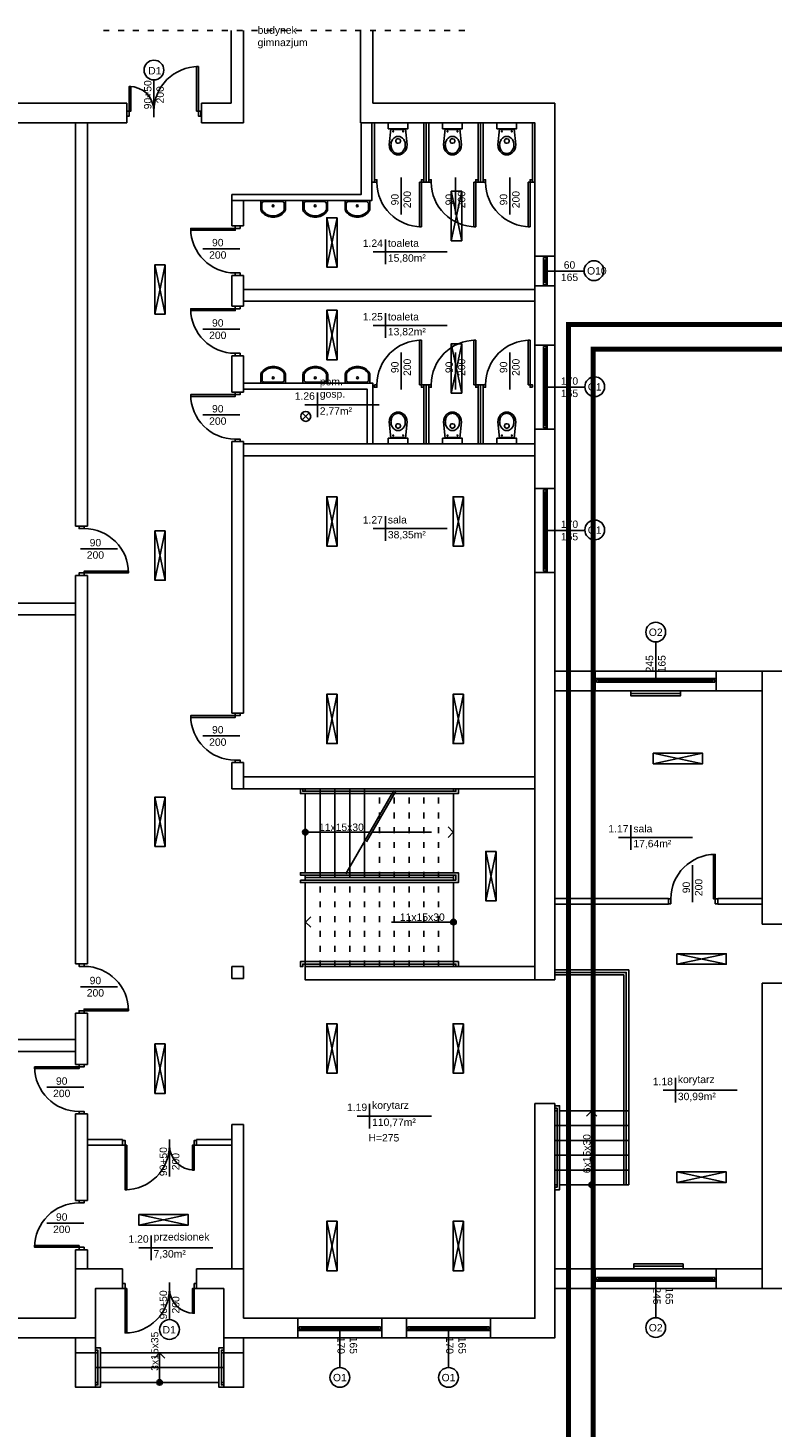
# Model space of a CAD drawing. Header units: millimetres. Extents: x 3698380 to 4312681, y 939872 to 1104488.
# Tile 24 of 93: x 3949410 to 3964475, y 968853 to 997199. Entities that reach past the tile are written whole.
import ezdxf
from ezdxf.enums import TextEntityAlignment as Align

# ---------------------------------------------------------------- set-up
doc = ezdxf.new("R2010")
doc.units = ezdxf.units.MM
doc.header["$LTSCALE"] = 10
doc.set_wipeout_variables(frame=1)
doc.linetypes.add('ACAD_ISO03W100', pattern=[30, 12, -18])
for name, color, linetype in [('__INST_opisy', 3, 'Continuous'), ('A_sc_istn', 252, 'Continuous'), ('A_wymiary', 1, 'Continuous')]:
    doc.layers.add(name, color=color, linetype=linetype)
doc.styles.get("Standard").update_dxf_attribs({"font": 'arial.ttf'})
doc.linetypes.add('TRACKS', pattern='A,0.15,[130,ltypeshp.shx,S=0.25,R=0,X=0,Y=0],0.15', length=0.3)

# ---------------------------------------------------------------- blocks, each defined once
blk = doc.blocks.new('*U462')
at = {"color": 252}
for p, q in [((-95, 20), (-100, 20)), ((-100, 15), (-97.5, 15)), ((-97.5, 15), (-97.5, 17.5)), ((-97.5, 17.5), (-95, 17.5)), ((-92.5, 17.5), (-97.5, 17.5)), ((-97.5, 17.5), (-97.5, 12.5)), ((-97.5, 12.5), (-92.5, 12.5)), ((-95, 17.5), (-95, 20)), ((140, 20), (-95, 20)), ((-92.5, 12.5), (-92.5, 17.5)), ((137.5, 17.5), (-92.5, 17.5)), ((-92.5, 15), (137.5, 15)), ((-92.5, 12.5), (137.5, 12.5)), ((-92.5, 12.5), (137.5, 12.5)), ((142.5, 17.5), (137.5, 17.5)), ((137.5, 17.5), (137.5, 12.5)), ((137.5, 12.5), (142.5, 12.5)), ((145, 20), (140, 20)), ((140, 20), (140, 17.5)), ((140, 17.5), (142.5, 17.5)), ((142.5, 17.5), (142.5, 15)), ((142.5, 12.5), (142.5, 17.5)), ((142.5, 15), (145, 15))]:
    blk.add_line(p, q, dxfattribs=at)
for points in [[(-100, 20), (-100, 15), (-97.5, 15)], [(145, 20), (145, 15), (142.5, 15)]]:
    blk.add_lwpolyline(points, dxfattribs=at)
blk = doc.blocks.new('*U338')
at = {"color": 252}
blk.add_lwpolyline([(75, 0), (0, 0)], dxfattribs=at)
for tag, p in [('S', (30, 5)), ('H', (30, -20))]:
    blk.add_attdef(tag, text='', height=15, dxfattribs=at).set_placement(p, align=Align.CENTER)
blk = doc.blocks.new('*U194')
blk.add_arc((0, 0), 500, 0, 90)
blk.add_wipeout([(0, 500), (35, 500), (35, 0), (0, 0)])
blk.add_wipeout([(0, 500), (35, 500), (35, 0), (0, 0)])
blk.add_wipeout([(0, 500), (35, 500), (35, 0), (0, 0)])
for points in [[(35, 500), (35, 0), (0, 0), (0, 500)], [(-50, -100), (0, -100), (0, 0), (-50, 0)]]:
    blk.add_lwpolyline(points, close=True)
blk = doc.blocks.new('*U193')
blk.add_arc((0, 0), 900, 0, 90)
blk.add_wipeout([(0, 900), (35, 900), (35, 0), (0, 0)])
blk.add_wipeout([(0, 900), (35, 900), (35, 0), (0, 0)])
blk.add_wipeout([(0, 900), (35, 900), (35, 0), (0, 0)])
for points in [[(35, 900), (35, 0), (0, 0), (0, 900)], [(-50, -100), (0, -100), (0, 0), (-50, 0)]]:
    blk.add_lwpolyline(points, close=True)
blk = doc.blocks.new('*U466')
at = {"color": 252}
for p, q in [((-57.5, 20), (-62.5, 20)), ((-62.5, 15), (-60, 15)), ((-60, 15), (-60, 17.5)), ((-60, 17.5), (-57.5, 17.5)), ((-55, 17.5), (-60, 17.5)), ((-60, 17.5), (-60, 12.5)), ((-60, 12.5), (-55, 12.5)), ((-57.5, 17.5), (-57.5, 20)), ((102.5, 20), (-57.5, 20)), ((-55, 12.5), (-55, 17.5)), ((100, 17.5), (-55, 17.5)), ((-55, 15), (100, 15)), ((-55, 12.5), (100, 12.5)), ((-55, 12.5), (100, 12.5)), ((105, 17.5), (100, 17.5)), ((100, 17.5), (100, 12.5)), ((100, 12.5), (105, 12.5)), ((107.5, 20), (102.5, 20)), ((102.5, 20), (102.5, 17.5)), ((102.5, 17.5), (105, 17.5)), ((105, 17.5), (105, 15)), ((105, 12.5), (105, 17.5)), ((105, 15), (107.5, 15))]:
    blk.add_line(p, q, dxfattribs=at)
for points in [[(-62.5, 20), (-62.5, 15), (-60, 15)], [(107.5, 20), (107.5, 15), (105, 15)]]:
    blk.add_lwpolyline(points, dxfattribs=at)
blk = doc.blocks.new('*U201')
for points in [[(90, 125), (90, -25), (90, -25), (90, 125)], [(90, 125), (240, 125), (240, -25), (90, -25)]]:
    blk.add_lwpolyline(points, close=True)
blk.add_wipeout([(80, 125), (85, 125), (85, 120), (245, 120), (245, 125), (250, 125), (250, 115), (80, 115)])
blk.add_lwpolyline([(80, 125), (85, 125), (85, 120), (245, 120), (245, 125), (250, 125), (250, 115), (80, 115)], close=True)
blk = doc.blocks.new('*U202')
h = blk.add_hatch(color=256)
h.dxf.hatch_style = 1
h.paths.add_polyline_path([(5.6, 0, 1), (-5.6, 0, 1)])
at = {"linetype": 'ACAD_ISO03W100', "lineweight": 15}
for q in [(-139, 10.6), (-139, -10.6)]:
    blk.add_line((-149.6, 0), q, dxfattribs=at)
blk.add_line((-5.6, 0), (-149.6, 0))
at = {"ltscale": 100}
blk.add_circle((0, 0), 5.61, dxfattribs=at)
blk.add_attdef('OPIS_SCHODÓW', text='', height=15, rotation=180).set_placement((-63.1, -10), align=Align.MIDDLE_CENTER)
blk = doc.blocks.new('*U461')
at = {"color": 252}
for p, q in [((-2.5, 20), (-7.5, 20)), ((-7.5, 15), (-5, 15)), ((-5, 15), (-5, 17.5)), ((-5, 17.5), (-2.5, 17.5)), ((0, 17.5), (-5, 17.5)), ((-5, 17.5), (-5, 12.5)), ((-5, 12.5), (0, 12.5)), ((-2.5, 17.5), (-2.5, 20)), ((47.5, 20), (-2.5, 20)), ((0, 12.5), (0, 17.5)), ((45, 17.5), (0, 17.5)), ((0, 15), (45, 15)), ((0, 12.5), (45, 12.5)), ((0, 12.5), (45, 12.5)), ((50, 17.5), (45, 17.5)), ((45, 17.5), (45, 12.5)), ((45, 12.5), (50, 12.5)), ((52.5, 20), (47.5, 20)), ((47.5, 20), (47.5, 17.5)), ((47.5, 17.5), (50, 17.5)), ((50, 17.5), (50, 15)), ((50, 12.5), (50, 17.5)), ((50, 15), (52.5, 15))]:
    blk.add_line(p, q, dxfattribs=at)
for points in [[(-7.5, 20), (-7.5, 15), (-5, 15)], [(52.5, 20), (52.5, 15), (50, 15)]]:
    blk.add_lwpolyline(points, dxfattribs=at)
blk = doc.blocks.new('*U259')
at = {"color": 252}
blk.add_lwpolyline([(75, 0), (0, 0)], dxfattribs=at)
for tag, p in [('H', (30, 20)), ('S', (30, -5))]:
    blk.add_attdef(tag, text='', height=15, rotation=180, dxfattribs=at).set_placement(p, align=Align.CENTER)
blk = doc.blocks.new('*U212')
blk.add_lwpolyline([(90, 105), (390, 105), (390, -75), (90, -75)], close=True)
blk.add_wipeout([(80, 285), (85, 285), (85, 280), (395, 280), (395, 285), (400, 285), (400, 275), (80, 275)])
for points in [[(-75, 285), (-75, -75), (90, -75), (90, 285)], [(80, 285), (85, 285), (85, 280), (395, 280), (395, 285), (400, 285), (400, 275), (80, 275)], [(90, 285), (390, 285), (390, 105), (90, 105)]]:
    blk.add_lwpolyline(points, close=True)
for points in [[(400, 115), (400, 110), (85, 110), (85, 100), (400, 100), (400, 95), (80, 95), (80, 115)], [(80, -75), (85, -75), (85, -70), (395, -70), (395, -75), (400, -75), (400, -65), (80, -65)]]:
    blk.add_wipeout(points)
for points in [[(400, 110), (85, 110), (85, 100), (400, 100), (400, 95), (80, 95), (80, 115), (400, 115)], [(80, -75), (85, -75), (85, -70), (395, -70), (395, -75), (400, -75), (400, -65), (80, -65)]]:
    blk.add_lwpolyline(points, close=True)
blk = doc.blocks.new('*U198')
h = blk.add_hatch(color=256)
h.dxf.hatch_style = 1
h.paths.add_polyline_path([(5.6, 0, 1), (-5.6, 0, 1)])
at = {"linetype": 'ACAD_ISO03W100', "lineweight": 15}
for q in [(-289, 10.6), (-289, -10.6)]:
    blk.add_line((-299.6, 0), q, dxfattribs=at)
at = {"linetype": 'ACAD_ISO03W100'}
blk.add_line((-135.6, 0), (-299.6, 0), dxfattribs=at)
blk.add_line((-5.6, 0), (-130.6, 0))
blk.add_lwpolyline([(-184.2, -84.2), (-87, 84.2)], dxfattribs=at)
blk.add_lwpolyline([(-179.2, -84.2), (-82, 84.2)])
at = {"ltscale": 100}
blk.add_circle((0, 0), 5.61, dxfattribs=at)
blk.add_attdef('OPIS_SCHODÓW', text='', height=15, rotation=180).set_placement((-73.1, -10), align=Align.MIDDLE_CENTER)
blk = doc.blocks.new('*U199')
h = blk.add_hatch(color=256)
h.dxf.hatch_style = 1
h.paths.add_polyline_path([(5.6, 0, 1), (-5.6, 0, 1)])
at = {"linetype": 'ACAD_ISO03W100', "lineweight": 15}
for q in [(-289, 10.6), (-289, -10.6)]:
    blk.add_line((-299.6, 0), q, dxfattribs=at)
at = {"linetype": 'ACAD_ISO03W100'}
blk.add_line((-5.6, 0), (-299.6, 0), dxfattribs=at)
at = {"ltscale": 100}
blk.add_circle((0, 0), 5.61, dxfattribs=at)
blk.add_attdef('OPIS_SCHODÓW', text='', height=15).set_placement((-63.1, 10), align=Align.MIDDLE_CENTER)
blk = doc.blocks.new('*U209')
for points in [[(90, 180), (90, -80), (90, -80), (90, 180)], [(90, 180), (150, 180), (150, -80), (90, -80)]]:
    blk.add_lwpolyline(points, close=True)
for points in [[(80, 180), (85, 180), (85, 175), (155, 175), (155, 180), (160, 180), (160, 170), (80, 170)], [(80, -80), (85, -80), (85, -75), (155, -75), (155, -80), (160, -80), (160, -70), (80, -70)]]:
    blk.add_wipeout(points)
for points in [[(80, 180), (85, 180), (85, 175), (155, 175), (155, 180), (160, 180), (160, 170), (80, 170)], [(80, -80), (85, -80), (85, -75), (155, -75), (155, -80), (160, -80), (160, -70), (80, -70)]]:
    blk.add_lwpolyline(points, close=True)
blk = doc.blocks.new('*U210')
h = blk.add_hatch(color=256)
h.dxf.hatch_style = 1
h.paths.add_polyline_path([(5.6, 0, 1), (-5.6, 0, 1)])
at = {"linetype": 'ACAD_ISO03W100', "lineweight": 15}
for q in [(-49, 10.6), (-49, -10.6)]:
    blk.add_line((-59.6, 0), q, dxfattribs=at)
blk.add_line((-5.6, 0), (-59.6, 0))
at = {"ltscale": 100}
blk.add_circle((0, 0), 5.61, dxfattribs=at)
blk.add_attdef('OPIS_SCHODÓW', text='', height=15, rotation=180).set_placement((-63.1, -10), align=Align.MIDDLE_CENTER)
blk = doc.blocks.new('*U469')
at = {"color": 252}
for points in [[(35, 900), (35, 0), (0, 0), (0, 900)], [(-50, -100), (0, -100), (0, 0), (-50, 0)], [(950, 0), (950, -100), (900, -100), (900, 0)]]:
    blk.add_lwpolyline(points, close=True, dxfattribs=at)
blk.add_arc((0, 0), 900, 0, 90, dxfattribs=at)
blk = doc.blocks.new('A$C06B75830')
blk.add_lwpolyline([(-72.7, 30), (-94.5, 30), (-94.5, -30), (-73.8, -30)])
blk.add_lwpolyline([(-81, -27), (-73.8, -27, 0.181953), (-68.1, -24.8, 0.455925), (-68.3, 25.1, 0.203273), (-74.3, 27), (-85.8, 27, 0.340204), (-91.5, 22.6), (-91.5, -22.6, 0.429071), (-86.9, -27)], format="xyb", close=True)
blk.add_lwpolyline([(-87.4, -30, 0.01945), (-86.8, -30), (-81, -30), (-73.8, -30, 0.181953), (-66.1, -27.1, 0.455925), (-66.4, 27.4, 0.199786), (-74.5, 30), (-85.8, 30)], format="xyb")
blk.add_circle((-81.5, -0.2), 2.32)
blk = doc.blocks.new('A$C2A952524')
for p, q in [((-6.5, -22.6), (26.5, -19.5)), ((-6.5, -52.4), (-6.5, -22.6)), ((-5, -22.9), (-5, -37.5)), ((14, -27.3), (12.4, -28.9)), ((15.7, -26.1), (14, -27.3)), ((17.3, -25.1), (15.7, -26.1)), ((19.5, -24.2), (17.3, -25.1)), ((21.6, -23.6), (19.5, -24.2)), ((24.4, -23.1), (21.6, -23.6)), ((26.7, -23), (24.4, -23.1)), ((26.5, -19.5), (30.1, -19.8)), ((28.9, -23.1), (26.7, -23)), ((31, -23.5), (28.9, -23.1)), ((30.1, -19.8), (32, -20.2)), ((33.1, -24.1), (31, -23.5)), ((32, -20.2), (33.8, -20.8)), ((35.2, -25), (33.1, -24.1)), ((33.8, -20.8), (35.7, -21.5)), ((36.6, -25.7), (35.2, -25)), ((35.7, -21.5), (37.4, -22.4)), ((38.5, -27), (36.6, -25.7)), ((37.4, -22.4), (39.1, -23.5)), ((40.3, -28.6), (38.5, -27)), ((39.1, -23.5), (40.6, -24.8)), ((40.6, -24.8), (42, -26.2)), ((42, -26.2), (43.2, -27.7)), ((43.2, -27.7), (44.2, -29.2)), ((-6.5, -52.4), (26.5, -55.5)), ((-5, -52.1), (-5, -37.5)), ((9.1, -35.7), (9, -37.5)), ((9.1, -39.3), (9, -37.5)), ((9.4, -34.3), (9.1, -35.7)), ((9.4, -40.7), (9.1, -39.3)), ((10.1, -32.5), (9.4, -34.3)), ((10.1, -42.5), (9.4, -40.7)), ((11.1, -30.6), (10.1, -32.5)), ((11.1, -44.4), (10.1, -42.5)), ((12.4, -28.9), (11.1, -30.6)), ((12.4, -46.1), (11.1, -44.4)), ((14, -47.7), (12.4, -46.1)), ((14, -37.5), (14, -36.5)), ((14, -37.5), (14, -38.5)), ((15.7, -48.9), (14, -47.7)), ((17.3, -49.9), (15.7, -48.9)), ((19.5, -50.8), (17.3, -49.9)), ((17.5, -33), (19.5, -33)), ((17.5, -42), (19.5, -42)), ((21.6, -51.4), (19.5, -50.8)), ((24.4, -51.9), (21.6, -51.4)), ((23, -36.5), (23, -37.5)), ((23, -38.5), (23, -37.5)), ((26.7, -52), (24.4, -51.9)), ((26.5, -55.5), (30.1, -55.2)), ((28.9, -51.9), (26.7, -52)), ((31, -51.5), (28.9, -51.9)), ((30.1, -55.2), (32, -54.8)), ((33.1, -50.9), (31, -51.5)), ((32, -54.8), (33.8, -54.2)), ((35.2, -50), (33.1, -50.9)), ((33.8, -54.2), (35.7, -53.5)), ((36.6, -49.4), (35.2, -50)), ((35.7, -53.5), (37.4, -52.6)), ((38.5, -48.1), (36.6, -49.4)), ((37.4, -52.6), (39.1, -51.5)), ((40.3, -46.4), (38.5, -48.1)), ((39.1, -51.5), (40.6, -50.2)), ((41, -29.5), (40.3, -28.6)), ((41, -45.6), (40.3, -46.4)), ((40.6, -50.2), (42, -48.8)), ((42.2, -31.1), (41, -29.5)), ((42.2, -43.9), (41, -45.6)), ((42, -48.8), (43.2, -47.4)), ((42.9, -32.5), (42.2, -31.1)), ((42.9, -42.5), (42.2, -43.9)), ((43.3, -33.5), (42.9, -32.5)), ((43.3, -41.5), (42.9, -42.5)), ((43.2, -47.4), (44.2, -45.8)), ((43.8, -35.3), (43.3, -33.5)), ((43.8, -39.7), (43.3, -41.5)), ((44, -37.2), (43.8, -35.3)), ((44, -37.8), (43.8, -39.7)), ((44, -37.5), (44, -37.2)), ((44, -37.5), (44, -37.8)), ((44.2, -29.2), (45.1, -30.9)), ((44.2, -45.8), (45.1, -44.1)), ((45.1, -30.9), (45.7, -32.5)), ((45.1, -44.1), (45.7, -42.5)), ((45.7, -32.5), (46.1, -34.2)), ((45.7, -42.5), (46.1, -40.8)), ((46.1, -34.2), (46.4, -35.9)), ((46.1, -40.8), (46.4, -39.1)), ((46.4, -35.9), (46.5, -37.5)), ((46.4, -39.1), (46.5, -37.5))]:
    blk.add_line(p, q)
for centre in [(-0.9, -27.6), (-0.9, -47.4)]:
    blk.add_circle(centre, 0.965)
for centre, start, end in [((17.5, -36.5), 90, 180), ((17.5, -38.5), 180, 270), ((19.5, -36.5), 0, 90), ((19.5, -38.5), 270, 0)]:
    blk.add_arc(centre, 3.5, start, end)
blk = doc.blocks.new('*U470')
at = {"color": 252}
for points in [[(35, 900), (35, 0), (0, 0), (0, 900)], [(-50, -50), (0, -50), (0, 0), (-50, 0)], [(950, 0), (950, -50), (900, -50), (900, 0)]]:
    blk.add_lwpolyline(points, close=True, dxfattribs=at)
blk.add_arc((0, 0), 900, 0, 90, dxfattribs=at)
blk = doc.blocks.new('d')
at = {"layer": 'A_sc_istn', "color": 252, "linetype": 'ACAD_ISO03W100'}
blk.add_lwpolyline([(3709175.85, 806702.02), (3716675.85, 806702.02)], dxfattribs=at)
at = {"layer": 'A_sc_istn', "color": 252}
for points in [[(3711764.74, 806702.02), (3711764.74, 805227.02)], [(3712014.74, 806702.02), (3712014.74, 804827.02)], [(3714384.92, 806702.02), (3714384.92, 804827.02)], [(3714634.96, 805227.02), (3714634.94, 806702.02)], [(3709014.74, 780227.02), (3702314.74, 780227.02), (3702314.74, 805227.02), (3709649.74, 805227.02)], [(3709649.74, 805227.02), (3709649.74, 804827.02)], [(3711164.74, 805227.04), (3711164.74, 804827.04)], [(3711164.74, 805227.02), (3711764.74, 805227.02)], [(3714634.96, 805227.02), (3718314.74, 805227.02), (3718314.74, 787477.02)], [(3708614.74, 780627.02), (3702714.74, 780627.02), (3702714.74, 804827.02), (3709649.74, 804827.02)], [(3708614.74, 796665.5), (3708614.74, 804827.02)], [(3708854.74, 796665.5), (3708854.74, 804827.02)], [(3714394.96, 804827.02), (3714394.96, 803377.02), (3711774.74, 803377.02)], [(3714614.74, 804827.02), (3714614.74, 803257.02), (3711774.74, 803257.02)], [(3714384.92, 804827.02), (3717914.74, 804827.02), (3717914.74, 787477.02)], [(3714614.74, 804827.02), (3714614.74, 803627.02), (3714690.18, 803627.02)], [(3714664.74, 804827.02), (3714664.74, 803677.02), (3714690.18, 803677.02)], [(3715714.74, 804827.02), (3715714.74, 803627.02), (3715639.3, 803627.02)], [(3715664.74, 804827.02), (3715664.74, 803677.02), (3715639.3, 803677.02)], [(3715714.74, 804827.02), (3715714.74, 803627.02), (3715790.18, 803627.02)], [(3715764.74, 804827.02), (3715764.74, 803677.02), (3715790.18, 803677.02)], [(3716814.74, 804827.02), (3716814.74, 803627.02), (3716739.3, 803627.02)], [(3716764.74, 804827.02), (3716764.74, 803677.02), (3716739.3, 803677.02)], [(3716814.74, 804827.02), (3716814.74, 803627.02), (3716890.18, 803627.02)], [(3716864.74, 804827.02), (3716864.74, 803677.02), (3716890.18, 803677.02)], [(3717914.74, 804827.02), (3717914.74, 803627.02), (3717839.3, 803627.02)], [(3717864.74, 804827.02), (3717864.74, 803677.02), (3717839.3, 803677.02)], [(3711774.74, 802740.7), (3711774.74, 803377.02)], [(3716221, 803443.34), (3716433.14, 802443.34)], [(3716221, 802443.34), (3716433.14, 803443.34)], [(3712014.74, 802740.7), (3712014.74, 803257.02)], [(3713699.7, 802908.49), (3713911.83, 801908.49)], [(3713699.7, 801908.49), (3713911.83, 802908.49)], [(3711774.74, 802740.7), (3712014.74, 802740.7)], [(3716136.39, 802216.74), (3714636.39, 802216.74)], [(3714886.39, 802466.74), (3714886.39, 801966.74)], [(3710218.34, 801956.3), (3710430.47, 800956.3)], [(3710218.34, 800956.3), (3710430.47, 801956.3)], [(3718314.78, 802127.02), (3717914.78, 802127.02)], [(3711774.74, 801114.13), (3711774.74, 801740.7)], [(3711774.74, 801740.7), (3712014.74, 801740.7)], [(3712014.74, 801114.13), (3712014.74, 801740.7)], [(3712014.74, 801457.02), (3717914.74, 801457.02)], [(3718314.78, 801527.02), (3717914.78, 801527.02)], [(3711774.74, 801114.13), (3712014.74, 801114.13)], [(3712014.74, 801217.02), (3717914.74, 801217.02)], [(3713699.7, 801033.57), (3713911.83, 800033.57)], [(3713699.7, 800033.57), (3713911.83, 801033.57)], [(3714886.39, 800976.18), (3714886.39, 800476.18)], [(3716136.39, 800726.18), (3714636.39, 800726.18)], [(3716221, 800357.92), (3716433.14, 799357.92)], [(3716221, 799357.92), (3716433.14, 800357.92)], [(3718314.74, 800327.02), (3717914.74, 800327.02)], [(3711774.74, 799376.77), (3711774.74, 800114.13)], [(3711774.74, 800114.13), (3712014.74, 800114.13)], [(3712014.74, 799376.77), (3712014.74, 800114.13)], [(3711774.74, 799376.77), (3712014.74, 799376.77)], [(3714634.96, 798327.02), (3714634.96, 799557.02), (3712014.74, 799557.02)], [(3714514.96, 798327.02), (3714514.96, 799437.02), (3712014.74, 799437.02)], [(3713508.74, 799370.34), (3713508.74, 798870.34)], [(3715714.74, 798327.02), (3715714.74, 799527.02), (3715639.3, 799527.02)], [(3715664.74, 798327.02), (3715664.74, 799477.02), (3715639.3, 799477.02)], [(3715714.74, 798327.02), (3715714.74, 799527.02), (3715790.18, 799527.02)], [(3715764.74, 798327.02), (3715764.74, 799477.02), (3715790.18, 799477.02)], [(3716814.74, 798327.02), (3716814.74, 799527.02), (3716739.3, 799527.02)], [(3716764.74, 798327.02), (3716764.74, 799477.02), (3716739.3, 799477.02)], [(3716814.74, 798327.02), (3716814.74, 799527.02), (3716890.18, 799527.02)], [(3716864.74, 798327.02), (3716864.74, 799477.02), (3716890.18, 799477.02)], [(3714758.74, 799120.34), (3713258.74, 799120.34)], [(3713203.56, 798955.69), (3713344.98, 798814.27)], [(3713344.98, 798955.69), (3713203.56, 798814.27)], [(3718314.72, 798627.02), (3717914.72, 798627.02)], [(3711774.74, 792877.01), (3711774.74, 798376.77)], [(3711774.74, 798376.77), (3712014.74, 798376.77)], [(3712014.74, 792877.01), (3712014.74, 798376.77)], [(3712014.74, 798327.02), (3717914.74, 798327.02)], [(3712014.74, 798087.02), (3717914.74, 798087.02)], [(3718314.74, 797427.02), (3717914.74, 797427.02)], [(3713699.7, 797260.22), (3713911.83, 796260.22)], [(3713699.7, 796260.22), (3713911.83, 797260.22)], [(3716255.89, 797260.22), (3716468.02, 796260.22)], [(3716255.89, 796260.22), (3716468.02, 797260.22)], [(3714886.39, 796865.49), (3714886.39, 796365.49)], [(3722514.74, 788607.02), (3722514.74, 793727.02), (3744014.74, 793727.02), (3744014.74, 797027.02)], [(3708854.74, 796665.5), (3708614.74, 796665.5)], [(3710218.34, 796567.89), (3710430.47, 795567.89)], [(3710218.34, 795567.89), (3710430.47, 796567.89)], [(3716136.39, 796615.49), (3714636.39, 796615.49)], [(3718314.72, 795727.02), (3717914.72, 795727.02)], [(3708614.74, 787800.4), (3708614.74, 795665.5)], [(3708854.74, 795665.5), (3708614.74, 795665.5)], [(3708854.74, 787800.4), (3708854.74, 795665.5)], [(3702714.74, 795107.07), (3708614.74, 795107.07)], [(3702714.74, 794867.07), (3708614.74, 794867.07)], [(3722514.74, 793727.02), (3718314.74, 793727.02)], [(3719134.42, 793327.02), (3719134.42, 793727.02)], [(3721584.42, 793327.02), (3721584.42, 793727.02)], [(3713699.7, 793260.22), (3713911.83, 792260.22)], [(3713699.7, 792260.22), (3713911.83, 793260.22)], [(3716255.89, 793260.22), (3716468.02, 792260.22)], [(3716255.89, 792260.22), (3716468.02, 793260.22)], [(3722514.74, 793327.02), (3718314.74, 793327.02)], [(3711774.74, 792877.01), (3712014.74, 792877.01)], [(3720309.27, 791852.42), (3721309.27, 792064.55)], [(3721309.27, 791852.42), (3720309.27, 792064.55)], [(3711774.74, 791347.02), (3711774.74, 791877.01)], [(3711774.74, 791877.01), (3712014.74, 791877.01)], [(3712014.74, 791347.02), (3712014.74, 791877.01)], [(3712014.74, 791587.02), (3717914.74, 791587.02)], [(3710218.34, 791179.48), (3710430.47, 790179.48)], [(3710218.34, 790179.48), (3710430.47, 791179.48)], [(3711774.74, 791347.02), (3717914.74, 791347.02)], [(3719857.72, 790611.41), (3719857.72, 790111.41)], [(3721107.72, 790361.41), (3719607.72, 790361.41)], [(3720616.18, 789127.02), (3718314.74, 789127.02)], [(3720616.18, 789007.02), (3718314.74, 789007.02)], [(3720616.18, 789007.02), (3720616.18, 789127.02)], [(3722514.74, 789127.02), (3721616.18, 789127.02)], [(3721616.18, 789007.02), (3721616.18, 789127.02)], [(3722514.74, 789007.02), (3721616.18, 789007.02)], [(3722914.74, 788607.02), (3722514.74, 788607.02)], [(3708854.74, 787800.4), (3708614.74, 787800.4)], [(3711774.74, 787507.02), (3711774.74, 787747.02)], [(3711774.74, 787747.02), (3712014.74, 787747.02)], [(3712014.74, 787507.02), (3712014.74, 787747.02)], [(3720790, 787793.16), (3721790, 788005.3)], [(3721790, 787793.16), (3720790, 788005.3)], [(3711774.74, 787507.02), (3712014.74, 787507.02)], [(3718314.74, 787477.02), (3717914.74, 787477.02)], [(3719814.74, 787677.02), (3718314.74, 787677.02)], [(3726964.74, 781227.02), (3722514.74, 781227.02), (3722514.74, 787407.02)], [(3722914.74, 787407.02), (3722514.74, 787407.02)], [(3708614.74, 785764.05), (3708614.74, 786800.4)], [(3708854.74, 786800.4), (3708614.74, 786800.4)], [(3708854.74, 785764.05), (3708854.74, 786800.4)], [(3713699.7, 786588.17), (3713911.83, 785588.17)], [(3713699.7, 785588.17), (3713911.83, 786588.17)], [(3716255.89, 786588.17), (3716468.02, 785588.17)], [(3716255.89, 785588.17), (3716468.02, 786588.17)], [(3702714.74, 786267.07), (3708614.74, 786267.07)], [(3710218.34, 786179.48), (3710430.47, 785179.48)], [(3710218.34, 785179.48), (3710430.47, 786179.48)], [(3702714.74, 786027.07), (3708614.74, 786027.07)], [(3708614.74, 785764.05), (3708854.74, 785764.05)], [(3720758.15, 785491.41), (3720758.15, 784991.41)], [(3722008.15, 785241.41), (3720508.15, 785241.41)], [(3718314.74, 784977.02), (3718314.74, 780227.02), (3711614.74, 780227.02)], [(3717914.74, 784977.02), (3717914.74, 780627.02), (3712014.74, 780627.02)], [(3714567.17, 784969.88), (3714567.17, 784469.88)], [(3708614.74, 783012.25), (3708614.74, 784764.05)], [(3708614.74, 784764.05), (3708854.74, 784764.05)], [(3708854.74, 783012.25), (3708854.74, 784764.05)], [(3715817.17, 784719.88), (3714317.17, 784719.88)], [(3711774.74, 781627.02), (3711774.74, 784547.02)], [(3711774.74, 784547.02), (3712014.74, 784547.02)], [(3712014.74, 781627.02), (3712014.74, 784547.02)], [(3708854.74, 784247.02), (3709564.74, 784247.02)], [(3708854.74, 784127.02), (3709564.74, 784127.02)], [(3709564.74, 784127.02), (3709564.74, 784247.02)], [(3709564.74, 784127.02), (3709564.74, 784247.02)], [(3711064.74, 784247.02), (3711774.74, 784247.02)], [(3711064.74, 784127.02), (3711064.74, 784247.02)], [(3711064.74, 784127.02), (3711064.74, 784247.02)], [(3711064.74, 784127.02), (3711774.74, 784127.02)], [(3720790, 783375), (3721790, 783587.13)], [(3721790, 783375), (3720790, 783587.13)], [(3708614.74, 783012.25), (3708854.74, 783012.25)], [(3709893.75, 782512.29), (3710893.75, 782724.42)], [(3710893.75, 782512.29), (3709893.75, 782724.42)], [(3713699.7, 782588.17), (3713911.83, 781588.17)], [(3713699.7, 781588.17), (3713911.83, 782588.17)], [(3716255.89, 782588.17), (3716468.02, 781588.17)], [(3716255.89, 781588.17), (3716468.02, 782588.17)], [(3710142.71, 782304.42), (3710142.71, 781804.42)], [(3708614.74, 781627.02), (3708614.74, 782012.25)], [(3708614.74, 782012.25), (3708854.74, 782012.25)], [(3708854.74, 781627.02), (3708854.74, 782012.25)], [(3711392.71, 782054.42), (3709892.71, 782054.42)], [(3709564.74, 781627.02), (3708614.74, 781627.02), (3708614.74, 780627.02)], [(3709564.74, 781227.02), (3709564.74, 781627.02)], [(3709564.74, 781227.02), (3709564.74, 781627.02)], [(3712014.74, 780627.02), (3712014.74, 781627.02), (3711064.74, 781627.02)], [(3711064.74, 781227.02), (3711064.74, 781627.02)], [(3711064.74, 781227.02), (3711064.74, 781627.02)], [(3722514.74, 781627.02), (3718314.74, 781627.02)], [(3719134.42, 781627.02), (3719134.42, 781227.02)], [(3721584.42, 781627.02), (3721584.42, 781227.02)], [(3709564.74, 781227.02), (3709014.74, 781227.02), (3709014.74, 780227.02)], [(3711614.74, 780227.02), (3711614.74, 781227.02), (3711064.74, 781227.02)], [(3722514.74, 781227.02), (3718314.74, 781227.02)], [(3713114.74, 780227.02), (3713114.74, 780627.02)], [(3714814.74, 780227.04), (3714814.74, 780627.04)], [(3715314.74, 780227.05), (3715314.74, 780627.05)], [(3717014.74, 780227.07), (3717014.74, 780627.07)], [(3708614.74, 780227.02), (3708614.74, 779927.02), (3709014.74, 779927.02), (3709014.74, 780227.02)], [(3711614.74, 780227.02), (3711614.74, 779927.02), (3712014.74, 779927.02), (3712014.74, 780227.02)]]:
    blk.add_lwpolyline(points, dxfattribs=at)
for points in [[(3714945.62, 804711.04), (3714945.62, 804827.02), (3715344.22, 804827.02), (3715344.22, 804711.04)], [(3716045.62, 804711.04), (3716045.62, 804827.02), (3716444.22, 804827.02), (3716444.22, 804711.04)], [(3717145.62, 804711.04), (3717145.62, 804827.02), (3717544.22, 804827.02), (3717544.22, 804711.04)], [(3716433.14, 803443.34), (3716433.14, 802443.34), (3716221, 802443.34), (3716221, 803443.34)], [(3713911.83, 802908.49), (3713911.83, 801908.49), (3713699.7, 801908.49), (3713699.7, 802908.49)], [(3710430.47, 801956.3), (3710430.47, 800956.3), (3710218.34, 800956.3), (3710218.34, 801956.3)], [(3713911.83, 801033.57), (3713911.83, 800033.57), (3713699.7, 800033.57), (3713699.7, 801033.57)], [(3716433.14, 800357.92), (3716433.14, 799357.92), (3716221, 799357.92), (3716221, 800357.92)], [(3714945.62, 798443), (3714945.62, 798327.02), (3715344.22, 798327.02), (3715344.22, 798443)], [(3716045.62, 798443), (3716045.62, 798327.02), (3716444.22, 798327.02), (3716444.22, 798443)], [(3717145.62, 798443), (3717145.62, 798327.02), (3717544.22, 798327.02), (3717544.22, 798443)], [(3713911.83, 797260.22), (3713911.83, 796260.22), (3713699.7, 796260.22), (3713699.7, 797260.22)], [(3716468.02, 797260.22), (3716468.02, 796260.22), (3716255.89, 796260.22), (3716255.89, 797260.22)], [(3710430.47, 796567.89), (3710430.47, 795567.89), (3710218.34, 795567.89), (3710218.34, 796567.89)], [(3713911.83, 793260.22), (3713911.83, 792260.22), (3713699.7, 792260.22), (3713699.7, 793260.22)], [(3716468.02, 793260.22), (3716468.02, 792260.22), (3716255.89, 792260.22), (3716255.89, 793260.22)], [(3720859.42, 793327.02), (3719859.42, 793327.02), (3719859.42, 793227.02), (3720859.42, 793227.02)], [(3720309.27, 792064.55), (3721309.27, 792064.55), (3721309.27, 791852.42), (3720309.27, 791852.42)], [(3710430.47, 791179.48), (3710430.47, 790179.48), (3710218.34, 790179.48), (3710218.34, 791179.48)], [(3720790, 788005.3), (3721790, 788005.3), (3721790, 787793.16), (3720790, 787793.16)], [(3713911.83, 786588.17), (3713911.83, 785588.17), (3713699.7, 785588.17), (3713699.7, 786588.17)], [(3716468.02, 786588.17), (3716468.02, 785588.17), (3716255.89, 785588.17), (3716255.89, 786588.17)], [(3710430.47, 786179.48), (3710430.47, 785179.48), (3710218.34, 785179.48), (3710218.34, 786179.48)], [(3720790, 783587.13), (3721790, 783587.13), (3721790, 783375), (3720790, 783375)], [(3709893.75, 782724.42), (3710893.75, 782724.42), (3710893.75, 782512.29), (3709893.75, 782512.29)], [(3713911.83, 782588.17), (3713911.83, 781588.17), (3713699.7, 781588.17), (3713699.7, 782588.17)], [(3716468.02, 782588.17), (3716468.02, 781588.17), (3716255.89, 781588.17), (3716255.89, 782588.17)], [(3720914.74, 781726.99), (3719914.74, 781726.99), (3719914.74, 781626.99), (3720914.74, 781626.99)]]:
    blk.add_lwpolyline(points, close=True, dxfattribs=at)
at = {"layer": 'A_sc_istn', "color": 252, "linetype": 'TRACKS', "ltscale": 20}
for points in [[(3720859.42, 793277.02), (3719859.42, 793277.02)], [(3720914.74, 781676.99), (3719914.74, 781676.99)]]:
    blk.add_lwpolyline(points, dxfattribs=at)
at = {"layer": 'A_sc_istn', "color": 252}
for centre, radius in [((3719110.34, 801836.03), 200), ((3719125.17, 799486.92), 200), ((3713274.27, 798884.98), 100), ((3719125.17, 796586.92), 200), ((3720360.72, 794518.12), 200), ((3720360.72, 780437.26), 200), ((3713964.74, 779426.98), 200), ((3716164.74, 779427.01), 200)]:
    blk.add_circle(centre, radius, dxfattribs=at)
for name, p, xscale, yscale, zscale, rotation in [('A$C2A952524', (3715519.76, 804645.73), 10, 10, 10, 270), ('A$C2A952524', (3716619.76, 804645.73), 10, 10, 10, 270), ('A$C2A952524', (3717719.76, 804645.73), 10, 10, 10, 270), ('A$C06B75830', (3712612.79, 802471.37), 8.333333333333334, 8.333333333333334, 8.333333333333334, 270), ('A$C06B75830', (3713466.09, 802471.37), 8.333333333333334, 8.333333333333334, 8.333333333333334, 270), ('A$C06B75830', (3714319.39, 802471.37), 8.333333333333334, 8.333333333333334, 8.333333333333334, 270), ('*U461', (3717964.79, 802052.02), 10, 10, 10, 270), ('*U466', (3717964.79, 799702.02), 10, 10, 10, 270), ('A$C06B75830', (3712614.56, 800344.55), -8.333333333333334, 8.333333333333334, 8.333333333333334, 270), ('A$C06B75830', (3713467.87, 800344.55), -8.333333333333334, 8.333333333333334, 8.333333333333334, 270), ('A$C06B75830', (3714321.16, 800344.55), -8.333333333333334, 8.333333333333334, 8.333333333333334, 270), ('A$C2A952524', (3715519.76, 798508.31), -10, 10, 10, 270), ('A$C2A952524', (3716619.76, 798508.31), -10, 10, 10, 270), ('A$C2A952524', (3717719.76, 798508.31), -10, 10, 10, 270), ('*U466', (3717964.79, 796802.02), 10, 10, 10, 270), ('*U462', (3720134.42, 781576.99), -10, 10, 10, 180), ('*U466', (3713739.74, 780576.98), -10, 10, 10, 180), ('*U466', (3715939.74, 780577.01), -10, 10, 10, 180)]:
    blk.add_blockref(name, p, dxfattribs=dict(at, xscale=xscale, yscale=yscale, zscale=zscale, rotation=rotation))
for name, p, rotation in [('*U470', (3715614.74, 803627.02), 180), ('*U470', (3716714.74, 803627.02), 180), ('*U470', (3717814.74, 803627.02), 180), ('*U469', (3708684.74, 782062.25), 90.00000000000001)]:
    blk.add_blockref(name, p, dxfattribs=dict(at, rotation=rotation))
at = {"layer": 'A_sc_istn', "color": 252, "linetype": 'ACAD_ISO03W100'}
ref = blk.add_blockref('*U259', (3715203.45, 802974.85), dxfattribs=dict(at, xscale=-10, yscale=10, zscale=10, rotation=270))
ref.add_attrib('S', '90', dxfattribs={"layer": '0', "color": 252, "height": 150, "rotation": 90}).set_placement((3715153.45, 803274.85), align=Align.CENTER)
ref.add_attrib('H', '200', dxfattribs={"layer": '0', "color": 252, "height": 150, "rotation": 90}).set_placement((3715403.45, 803274.85), align=Align.CENTER)
ref = blk.add_blockref('*U259', (3716303.45, 802974.85), dxfattribs=dict(at, xscale=-10, yscale=10, zscale=10, rotation=270))
ref.add_attrib('S', '90', dxfattribs={"layer": '0', "color": 252, "height": 150, "rotation": 90}).set_placement((3716253.45, 803274.85), align=Align.CENTER)
ref.add_attrib('H', '200', dxfattribs={"layer": '0', "color": 252, "height": 150, "rotation": 90}).set_placement((3716503.45, 803274.85), align=Align.CENTER)
ref = blk.add_blockref('*U259', (3717403.45, 802974.85), dxfattribs=dict(at, xscale=-10, yscale=10, zscale=10, rotation=270))
ref.add_attrib('S', '90', dxfattribs={"layer": '0', "color": 252, "height": 150, "rotation": 90}).set_placement((3717353.45, 803274.85), align=Align.CENTER)
ref.add_attrib('H', '200', dxfattribs={"layer": '0', "color": 252, "height": 150, "rotation": 90}).set_placement((3717603.45, 803274.85), align=Align.CENTER)
at = {"layer": 'A_sc_istn', "color": 252, "xscale": -1}
for p, rotation in [((3711844.74, 802690.7), 90), ((3711844.74, 801064.13), 90), ((3711844.74, 799326.77), 90), ((3708784.74, 795715.5), 270), ((3711844.74, 792827.01), 90), ((3708784.74, 786850.4), 270), ((3708684.74, 785714.05), 90)]:
    blk.add_blockref('*U469', p, dxfattribs=dict(at, rotation=rotation))
at = {"layer": 'A_sc_istn', "color": 252, "linetype": 'ACAD_ISO03W100', "xscale": 10, "yscale": 10, "zscale": 10}
for p in [(3711192.57, 802279.41), (3711192.57, 800652.84), (3711192.57, 798915.48), (3708715.08, 796204.2), (3711192.57, 792415.72), (3708715.08, 787339.11), (3708032.57, 785302.76), (3708032.57, 782550.96)]:
    blk.add_blockref('*U338', p, dxfattribs=at).add_auto_attribs({'S': '90', 'H': '200'})
at = {"layer": 'A_sc_istn', "color": 252, "linetype": 'ACAD_ISO03W100'}
ref = blk.add_blockref('*U338', (3718914.78, 801826.74), dxfattribs=dict(at, xscale=-10, yscale=10, zscale=10))
ref.add_attrib('S', '60', dxfattribs={"layer": '0', "color": 252, "height": 150}).set_placement((3718614.78, 801876.74), align=Align.CENTER)
ref.add_attrib('H', '165', dxfattribs={"layer": '0', "color": 252, "height": 150}).set_placement((3718614.78, 801626.74), align=Align.CENTER)
at = {"layer": 'A_sc_istn', "color": 252, "xscale": -1}
for name, p in [('*U470', (3715614.74, 799527.02)), ('*U470', (3716714.74, 799527.02)), ('*U470', (3717814.74, 799527.02)), ('*U469', (3721566.18, 789117.02))]:
    blk.add_blockref(name, p, dxfattribs=at)
at = {"layer": 'A_sc_istn', "color": 252, "linetype": 'ACAD_ISO03W100', "xscale": 10, "yscale": 10, "zscale": 10, "rotation": 270}
for p in [(3715203.45, 800179.2), (3716303.45, 800179.2), (3717403.45, 800179.2)]:
    blk.add_blockref('*U259', p, dxfattribs=at).add_auto_attribs({'S': '90', 'H': '200'})
at = {"layer": 'A_sc_istn', "color": 252, "linetype": 'ACAD_ISO03W100'}
ref = blk.add_blockref('*U338', (3718914.78, 799476.74), dxfattribs=dict(at, xscale=-10, yscale=10, zscale=10))
ref.add_attrib('S', '170', dxfattribs={"layer": '0', "color": 252, "height": 150}).set_placement((3718614.78, 799526.74), align=Align.CENTER)
ref.add_attrib('H', '165', dxfattribs={"layer": '0', "color": 252, "height": 150}).set_placement((3718614.78, 799276.74), align=Align.CENTER)
ref = blk.add_blockref('*U338', (3718914.78, 796576.74), dxfattribs=dict(at, xscale=-10, yscale=10, zscale=10))
ref.add_attrib('S', '170', dxfattribs={"layer": '0', "color": 252, "height": 150}).set_placement((3718614.78, 796626.74), align=Align.CENTER)
ref.add_attrib('H', '165', dxfattribs={"layer": '0', "color": 252, "height": 150}).set_placement((3718614.78, 796376.74), align=Align.CENTER)
ref = blk.add_blockref('*U259', (3720359.42, 793577.05), dxfattribs=dict(at, xscale=-10, yscale=10, zscale=10, rotation=270))
ref.add_attrib('S', '245', dxfattribs={"layer": '0', "color": 252, "height": 150, "rotation": 90}).set_placement((3720309.42, 793877.05), align=Align.CENTER)
ref.add_attrib('H', '165', dxfattribs={"layer": '0', "color": 252, "height": 150, "rotation": 90}).set_placement((3720559.42, 793877.05), align=Align.CENTER)
at = {"layer": 'A_sc_istn', "color": 252, "xscale": -10, "yscale": 10, "zscale": 10}
blk.add_blockref('*U462', (3720584.42, 793377.05), dxfattribs=at)
at = {"layer": 'A_sc_istn', "color": 252, "linetype": 'ACAD_ISO03W100'}
ref = blk.add_blockref('*U259', (3721104.18, 789047.36), dxfattribs=dict(at, xscale=-10, yscale=10, zscale=10, rotation=270))
ref.add_attrib('S', '90', dxfattribs={"layer": '0', "color": 252, "height": 150, "rotation": 90}).set_placement((3721054.18, 789347.36), align=Align.CENTER)
ref.add_attrib('H', '200', dxfattribs={"layer": '0', "color": 252, "height": 150, "rotation": 90}).set_placement((3721304.18, 789347.36), align=Align.CENTER)
ref = blk.add_blockref('*U338', (3720359.42, 781377), dxfattribs=dict(at, xscale=-10, yscale=10, zscale=10, rotation=90))
ref.add_attrib('S', '245', dxfattribs={"layer": '0', "color": 252, "height": 150, "rotation": 270}).set_placement((3720309.42, 781077), align=Align.CENTER)
ref.add_attrib('H', '165', dxfattribs={"layer": '0', "color": 252, "height": 150, "rotation": 270}).set_placement((3720559.42, 781077), align=Align.CENTER)
ref = blk.add_blockref('*U338', (3713964.74, 780376.98), dxfattribs=dict(at, xscale=-10, yscale=10, zscale=10, rotation=90))
ref.add_attrib('S', '170', dxfattribs={"layer": '0', "color": 252, "height": 150, "rotation": 270}).set_placement((3713914.74, 780076.98), align=Align.CENTER)
ref.add_attrib('H', '165', dxfattribs={"layer": '0', "color": 252, "height": 150, "rotation": 270}).set_placement((3714164.74, 780076.98), align=Align.CENTER)
ref = blk.add_blockref('*U338', (3716164.74, 780377.01), dxfattribs=dict(at, xscale=-10, yscale=10, zscale=10, rotation=90))
ref.add_attrib('S', '170', dxfattribs={"layer": '0', "color": 252, "height": 150, "rotation": 270}).set_placement((3716114.74, 780077.01), align=Align.CENTER)
ref.add_attrib('H', '165', dxfattribs={"layer": '0', "color": 252, "height": 150, "rotation": 270}).set_placement((3716364.74, 780077.01), align=Align.CENTER)
at = {"layer": 'A_sc_istn', "color": 252}
for s, width, insert, char_height, attachment_point in [('{\\H0.5x;budynek gimnazjum}', 232.5953, (3712299.12, 806336.99), 300, 7), ('{\\H0.5x;toaleta}', 232.5953, (3714936.39, 802316.74), 300, 7), ('{\\H0.5x;1.24}', 232.5953, (3714836.39, 802316.74), 300, 9), ('{\\H0.5x;15,80m²}', 232.5953, (3714936.39, 802166.74), 300, 1), ('{\\H0.5x;O10}', 232.5953, (3718970.63, 801756.07), 300, 7), ('{\\H0.5x;1.25}', 232.5953, (3714836.39, 800826.18), 300, 9), ('{\\H0.5x;toaleta}', 232.5953, (3714936.39, 800826.18), 300, 7), ('{\\H0.5x;13,82m²}', 232.5953, (3714936.39, 800676.18), 300, 1), ('{\\H0.5x;1.26}', 232.5953, (3713458.74, 799220.34), 300, 9), ('{\\H0.5x;pom. gosp.}', 232.5953, (3713558.74, 799220.34), 300, 7), ('{\\H0.5x;O1}', 232.5953, (3718985.47, 799406.95), 300, 7), ('{\\H0.5x;2,77m²}', 232.5953, (3713558.74, 799070.34), 300, 1), ('{\\H0.5x;1.27}', 232.5953, (3714836.39, 796715.49), 300, 9), ('{\\H0.5x;sala}', 232.5953, (3714936.39, 796715.49), 300, 7), ('{\\H0.5x;38,35m²}', 232.5953, (3714936.39, 796565.49), 300, 1), ('{\\H0.5x;O1}', 232.5953, (3718985.47, 796506.95), 300, 7), ('{\\H0.5x;O2}', 232.5953, (3720221.02, 794438.15), 300, 7), ('{\\H0.5x;1.17}', 232.5953, (3719807.72, 790461.41), 300, 9), ('{\\H0.5x;sala}', 232.5953, (3719907.72, 790461.41), 300, 7), ('{\\H0.5x;17,64m²}', 232.5953, (3719907.72, 790311.41), 300, 1), ('{\\H0.5x;1.18}', 232.5953, (3720708.15, 785341.41), 300, 9), ('{\\H0.5x;korytarz}', 232.5953, (3720808.15, 785341.41), 300, 7), ('{\\H0.5x;30,99m²}', 232.5953, (3720808.15, 785191.41), 300, 1), ('{\\H0.5x;1.19}', 232.5953, (3714517.17, 784819.88), 300, 9), ('{\\H0.5x;korytarz}', 232.5953, (3714617.17, 784819.88), 300, 7), ('{\\H0.5x;110,77m²}', 232.5953, (3714617.17, 784669.88), 300, 1), ('H=275', 129.7048, (3714856.3, 784278.49), 150, 5), ('{\\H0.5x;1.20}', 232.5953, (3710092.71, 782154.42), 300, 9), ('{\\H0.5x;przedsionek}', 232.5953, (3710192.71, 782154.42), 300, 7), ('{\\H0.5x;7,30m²}', 232.5953, (3710192.71, 782004.42), 300, 1), ('{\\H0.5x;O2}', 232.5953, (3720221.02, 780357.3), 300, 7), ('{\\H0.5x;O1}', 232.5953, (3713825.04, 779347.02), 300, 7), ('{\\H0.5x;O1}', 232.5953, (3716025.04, 779347.05), 300, 7)]:
    blk.add_mtext_dynamic_manual_height_columns(s, width=width, gutter_width=12.5, heights=[0], dxfattribs=dict(at, insert=insert, char_height=char_height, attachment_point=attachment_point))
blk.add_blockref('*U194', (3709699.74, 805067.18), dxfattribs=at)
at = {"layer": 'A_sc_istn', "color": 252, "yscale": 10, "zscale": 10}
for name, p, xscale, rotation in [('*U212', (3717164.74, 790597.02), 10, 180), ('*U201', (3719564.74, 785727.02), -10, 90), ('*U209', (3710814.74, 780827.02), -10, 90)]:
    blk.add_blockref(name, p, dxfattribs=dict(at, xscale=xscale, rotation=rotation))
at = {"layer": 'A_sc_istn', "color": 252, "rotation": 180}
for p in [(3711014.74, 784127.02), (3711014.74, 781227.02)]:
    blk.add_blockref('*U194', p, dxfattribs=at)
at = {"layer": 'A_sc_istn', "color": 252}
for points in [[(3713564.74, 789547.02), (3713564.74, 791347.02)], [(3713864.74, 789547.02), (3713864.74, 791347.02)], [(3714164.74, 789547.02), (3714164.74, 791347.02)], [(3714464.74, 789547.02), (3714464.74, 791347.02)], [(3716918.41, 790077.77), (3717130.54, 789077.77)], [(3716918.41, 789077.77), (3717130.54, 790077.77)], [(3717914.74, 787747.02), (3713264.74, 787747.02), (3713264.74, 787477.02), (3717914.74, 787477.02)], [(3718314.74, 787627.02), (3719764.74, 787627.02), (3719764.74, 783327.02)], [(3718314.74, 787577.02), (3719714.74, 787577.02), (3719714.74, 783327.02)], [(3719814.74, 784827.02), (3719814.74, 787677.02)], [(3718314.74, 784977.02), (3717914.74, 784977.02)], [(3719814.74, 784527.02), (3718314.74, 784527.02)], [(3719814.74, 784227.02), (3718314.74, 784227.02)], [(3719814.74, 783927.02), (3718314.74, 783927.02)], [(3719814.74, 783627.02), (3718314.74, 783627.02)], [(3708614.74, 779927.02), (3708614.74, 779227.02), (3709014.74, 779227.02), (3709014.74, 779927.02)], [(3712014.74, 779927.02), (3712014.74, 779227.02), (3711614.74, 779227.02), (3711614.74, 779927.02)], [(3711614.74, 779627.02), (3709014.74, 779627.02)]]:
    blk.add_lwpolyline(points, dxfattribs=at)
at = {"layer": 'A_sc_istn', "color": 252, "linetype": 'ACAD_ISO03W100'}
for points in [[(3714764.74, 789547.02), (3714764.74, 791347.02)], [(3715064.74, 789547.02), (3715064.74, 791347.02)], [(3715364.74, 789547.02), (3715364.74, 791347.02)], [(3715664.74, 789547.02), (3715664.74, 791347.02)], [(3715964.74, 789547.02), (3715964.74, 791347.02)], [(3713564.74, 787747.02), (3713564.74, 789547.02)], [(3713864.74, 787747.02), (3713864.74, 789547.02)], [(3714164.74, 787747.02), (3714164.74, 789547.02)], [(3714464.74, 787747.02), (3714464.74, 789547.02)], [(3714764.74, 787747.02), (3714764.74, 789547.02)], [(3715064.74, 787747.02), (3715064.74, 789547.02)], [(3715364.74, 787747.02), (3715364.74, 789547.02)], [(3715664.74, 787747.02), (3715664.74, 789547.02)], [(3715964.74, 787747.02), (3715964.74, 789547.02)]]:
    blk.add_lwpolyline(points, dxfattribs=at)
at = {"layer": 'A_sc_istn', "color": 252}
blk.add_lwpolyline([(3717130.54, 790077.77), (3717130.54, 789077.77), (3716918.41, 789077.77), (3716918.41, 790077.77)], close=True, dxfattribs=at)
at = {"layer": 'A_sc_istn', "color": 252, "xscale": -1}
blk.add_blockref('*U193', (3711099.74, 805067.18), dxfattribs=at)
at = {"layer": 'A_sc_istn', "color": 252, "xscale": 10, "yscale": 10, "zscale": 10}
for name, p, rotation, values in [('*U198', (3713264.74, 790467.02), 180, {'OPIS_SCHODÓW': '11x15x30'}), ('*U202', (3719064.74, 783327.02), 270, {'OPIS_SCHODÓW': '6x15x30'})]:
    blk.add_blockref(name, p, dxfattribs=dict(at, rotation=rotation)).add_auto_attribs(values)
at = {"layer": 'A_sc_istn', "color": 252, "linetype": 'ACAD_ISO03W100', "xscale": 10, "yscale": 10, "zscale": 10}
blk.add_blockref('*U199', (3716264.74, 788647.02), dxfattribs=at).add_auto_attribs({'OPIS_SCHODÓW': '11x15x30'})
at = {"layer": 'A_sc_istn', "color": 252, "xscale": -1, "rotation": 180}
for p in [(3709614.74, 784127.02), (3709614.74, 781227.02)]:
    blk.add_blockref('*U193', p, dxfattribs=at)
at = {"layer": 'A_sc_istn', "color": 252}
blk.add_lwpolyline([(3711164.74, 804827.04), (3712014.74, 804827.02)], dxfattribs=at)
for centre in [(3710199.74, 805897.18), (3710514.74, 780397.02)]:
    blk.add_circle(centre, 200, dxfattribs=at)
at = {"layer": 'A_sc_istn', "color": 252, "xscale": 10, "yscale": 10, "zscale": 10}
for name, p, rotation, values in [('*U259', (3710199.74, 805697.18), 270, {'S': '90+50', 'H': '200'}), ('*U338', (3710514.74, 783497.02), 90, {'S': '90+50', 'H': '200'}), ('*U338', (3710514.74, 780597.02), 90, {'S': '90+50', 'H': '200'}), ('*U210', (3710314.74, 779327.02), 270, {'OPIS_SCHODÓW': '3x15x35'})]:
    blk.add_blockref(name, p, dxfattribs=dict(at, rotation=rotation)).add_auto_attribs(values)
at = {"layer": 'A_sc_istn', "color": 252, "char_height": 300, "attachment_point": 7}
for insert in [(3710084.31, 805809.46), (3710375.03, 780317.06)]:
    blk.add_mtext_dynamic_manual_height_columns('{\\H0.5x;D1}', width=232.5953, gutter_width=12.5, heights=[0], dxfattribs=dict(at, insert=insert))

msp = doc.modelspace()

# ---------------------------------------------------------------- block references
at = {"layer": 'A_wymiary'}
msp.add_blockref('d', (241760, 190449), dxfattribs=at)

# ---------------------------------------------------------------- next in the draw order: linework, layer by layer
at = {"layer": '__INST_opisy', "ltscale": 2, "const_width": 100}
msp.add_lwpolyline([(3960356, 991198), (4002356, 991198), (4002356, 961498), (3960356, 961498), (3960356, 991198)], dxfattribs=at)
msp.add_lwpolyline([(3960856, 990698), (4001856, 990698), (4001856, 961998), (3960856, 961998)], close=True, dxfattribs=at)

doc.saveas('drawing.dxf')
